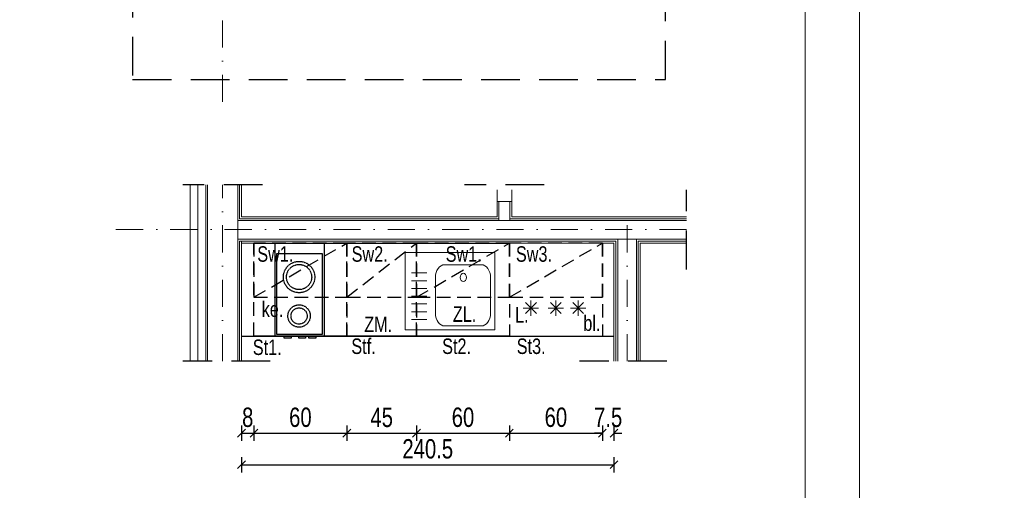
# Model space of a CAD drawing. Header units: inches. Extents: x 67014 to 70164, y -40762 to -35657.
# Tile 3 of 55: x 67522 to 68158, y -40174 to -39870. Entities that reach past the tile are written whole.
import ezdxf

# ---------------------------------------------------------------- set-up
doc = ezdxf.new("R2010")
doc.units = ezdxf.units.IN
doc.header["$MEASUREMENT"] = 0
for name, pattern in [('DASHDOT', [1, 0.5, -0.25, 0, -0.25]), ('DASHED2', [0.375, 0.25, -0.125]), ('HIDDEN', [0.375, 0.25, -0.125])]:
    doc.linetypes.add(name, pattern=pattern)
for name, color, linetype, lineweight in [('A--tabelka rysunku', 7, 'Continuous', 0), ('A0-tabelka', 7, 'Continuous', 0), ('p--elewacja cienka', 251, 'Continuous', 0), ('p--meble kuchnia tech.', 84, 'Continuous', 25), ('p--meble numeracja', 5, 'Continuous', 0), ('p--ocieplenie-w.zew', 7, 'Continuous', 0), ('p--osie konstr', 7, 'DASHDOT', 15), ('p--podciąg', 7, 'Continuous', 0), ('p--płyta GK', 7, 'Continuous', 0), ('p--ściana GK', 7, 'Continuous', 0), ('p--ściana szkielet', 7, 'Continuous', 0)]:
    doc.layers.add(name, color=color, linetype=linetype, lineweight=lineweight)
doc.styles.add('1-50', font='arial.ttf', dxfattribs={"width": 0.75, "height": 12.5})
doc.linetypes.add('BATTING', pattern='A,0.0001,-0.1,[134,ltypeshp.shx,S=0.1,R=0,X=-0.1,Y=0],-0.2,[134,ltypeshp.shx,S=0.1,R=180,X=0.1,Y=0],-0.1', length=0.4001)
doc.dimstyles.new('1-50', dxfattribs={"dimtxt": 12.5, "dimasz": 5, "dimexe": 5, "dimexo": 5, "dimgap": 0.09, "dimtad": 0, "dimdsep": 46, "dimtxsty": '1-50', "dimblk": 'OBLIQUE', "dimcen": 0.09, "dimadec": 0, "dimazin": 0, "dimtfac": 1, "dimtdec": 4, "dimtix": 1, "dimtofl": 0, "dimtmove": 2, "dimatfit": 3, "dimldrblk": 'OBLIQUE', "dimfxl": 5, "dimfxlon": 1, "dimtvp": 0.8, "dimtolj": 1, "dimtzin": 0, "dimarcsym": 0})

# ---------------------------------------------------------------- blocks, each defined once
blk = doc.blocks.new('kuchenka_16')
for points in [[(0, 0), (31.55, 0), (31.55, -60), (0, -60)], [(1, -6.74), (30.35, -6.74), (30.35, -59), (1, -59)], [(5.7, -60), (10.19, -60), (10.19, -61.31), (5.7, -61.31)], [(15.11, -60), (19.61, -60), (19.61, -61.31), (15.11, -61.31)], [(21.75, -60), (26.24, -60), (26.24, -61.31), (21.75, -61.31)]]:
    blk.add_lwpolyline(points, close=True)
at = {"linetype": 'DASHED2'}
for centre, radius in [((15.38, -21.95), 10.13), ((15.38, -21.95), 8.13), ((15.38, -47.09), 7.23), ((15.38, -47.09), 5.23)]:
    blk.add_circle(centre, radius, dxfattribs=at)
blk = doc.blocks.new('_OBLIQUE')
at = {"color": 0, "linetype": 'ByBlock', "lineweight": -2}
for p, q in [((-0.5, -0.5), (0.5, 0.5)), ((0, 0), (0, 0))]:
    blk.add_line(p, q, dxfattribs=at)
blk = doc.blocks.new('*D87')
at = {"color": 0, "lineweight": -2}
for p, q in [((67673.33, -40131.87), (67673.33, -40141.87)), ((67733.33, -40131.87), (67733.33, -40141.87)), ((67673.33, -40136.87), (67733.33, -40136.87))]:
    blk.add_line(p, q, dxfattribs=at)
at = {"layer": 'Defpoints', "color": 0}
for p in [(67673.33, -40100.79), (67733.33, -40100.79), (67733.33, -40136.87)]:
    blk.add_point(p, dxfattribs=at)
at = {"color": 0, "lineweight": -2, "xscale": 5, "yscale": 5, "zscale": 5, "rotation": 180}
blk.add_blockref('_OBLIQUE', (67673.33, -40136.87), dxfattribs=at)
at = {"color": 0, "lineweight": -2, "xscale": 5, "yscale": 5, "zscale": 5}
blk.add_blockref('_OBLIQUE', (67733.33, -40136.87), dxfattribs=at)
at = {"color": 0, "insert": (67703.33, -40126.66), "char_height": 12.5, "attachment_point": 5, "style": '1-50'}
blk.add_mtext('\\A1;60', dxfattribs=at)
blk = doc.blocks.new('*D88')
at = {"color": 0, "lineweight": -2}
for p, q in [((67778.33, -40131.87), (67778.33, -40141.87)), ((67838.33, -40131.87), (67838.33, -40141.87)), ((67778.33, -40136.87), (67838.33, -40136.87))]:
    blk.add_line(p, q, dxfattribs=at)
at = {"layer": 'Defpoints', "color": 0}
for p in [(67778.33, -40100.79), (67838.33, -40100.79), (67838.33, -40136.87)]:
    blk.add_point(p, dxfattribs=at)
at = {"color": 0, "lineweight": -2, "xscale": 5, "yscale": 5, "zscale": 5, "rotation": 180}
blk.add_blockref('_OBLIQUE', (67778.33, -40136.87), dxfattribs=at)
at = {"color": 0, "lineweight": -2, "xscale": 5, "yscale": 5, "zscale": 5}
blk.add_blockref('_OBLIQUE', (67838.33, -40136.87), dxfattribs=at)
at = {"color": 0, "insert": (67808.33, -40126.66), "char_height": 12.5, "attachment_point": 5, "style": '1-50'}
blk.add_mtext('\\A1;60', dxfattribs=at)
blk = doc.blocks.new('*D89')
at = {"color": 0, "lineweight": -2}
for p, q in [((67733.33, -40131.87), (67733.33, -40141.87)), ((67778.33, -40131.87), (67778.33, -40141.87)), ((67733.33, -40136.87), (67778.33, -40136.87))]:
    blk.add_line(p, q, dxfattribs=at)
at = {"layer": 'Defpoints', "color": 0}
for p in [(67733.33, -40100.79), (67778.33, -40100.79), (67778.33, -40136.87)]:
    blk.add_point(p, dxfattribs=at)
at = {"color": 0, "lineweight": -2, "xscale": 5, "yscale": 5, "zscale": 5, "rotation": 180}
blk.add_blockref('_OBLIQUE', (67733.33, -40136.87), dxfattribs=at)
at = {"color": 0, "lineweight": -2, "xscale": 5, "yscale": 5, "zscale": 5}
blk.add_blockref('_OBLIQUE', (67778.33, -40136.87), dxfattribs=at)
at = {"color": 0, "insert": (67755.83, -40126.7), "char_height": 12.5, "attachment_point": 5, "style": '1-50'}
blk.add_mtext('\\A1;45', dxfattribs=at)
blk = doc.blocks.new('*D90')
at = {"color": 0, "lineweight": -2}
for p, q in [((67838.33, -40131.87), (67838.33, -40141.87)), ((67898.33, -40131.87), (67898.33, -40141.87)), ((67838.33, -40136.87), (67898.33, -40136.87))]:
    blk.add_line(p, q, dxfattribs=at)
at = {"layer": 'Defpoints', "color": 0}
for p in [(67838.33, -40100.79), (67898.33, -40100.79), (67898.33, -40136.87)]:
    blk.add_point(p, dxfattribs=at)
at = {"color": 0, "lineweight": -2, "xscale": 5, "yscale": 5, "zscale": 5, "rotation": 180}
blk.add_blockref('_OBLIQUE', (67838.33, -40136.87), dxfattribs=at)
at = {"color": 0, "lineweight": -2, "xscale": 5, "yscale": 5, "zscale": 5}
blk.add_blockref('_OBLIQUE', (67898.33, -40136.87), dxfattribs=at)
at = {"color": 0, "insert": (67868.33, -40126.66), "char_height": 12.5, "attachment_point": 5, "style": '1-50'}
blk.add_mtext('\\A1;60', dxfattribs=at)
blk = doc.blocks.new('*D91')
at = {"color": 0, "lineweight": -2}
for p, q in [((67898.33, -40131.87), (67898.33, -40141.87)), ((67905.83, -40131.87), (67905.83, -40141.87)), ((67898.33, -40136.87), (67893.33, -40136.87)), ((67905.83, -40136.87), (67910.83, -40136.87))]:
    blk.add_line(p, q, dxfattribs=at)
at = {"layer": 'Defpoints', "color": 0}
for p in [(67898.33, -40100.79), (67905.83, -40100.79), (67905.83, -40136.87)]:
    blk.add_point(p, dxfattribs=at)
at = {"color": 0, "lineweight": -2, "xscale": 5, "yscale": 5, "zscale": 5}
blk.add_blockref('_OBLIQUE', (67898.33, -40136.87), dxfattribs=at)
at = {"color": 0, "lineweight": -2, "xscale": 5, "yscale": 5, "zscale": 5, "rotation": 180}
blk.add_blockref('_OBLIQUE', (67905.83, -40136.87), dxfattribs=at)
at = {"color": 0, "insert": (67902.08, -40126.7), "char_height": 12.5, "attachment_point": 5, "style": '1-50'}
blk.add_mtext('\\A1;7.5', dxfattribs=at)
blk = doc.blocks.new('*D92')
at = {"color": 0, "lineweight": -2}
for p, q in [((67665.33, -40131.87), (67665.33, -40141.87)), ((67673.33, -40131.87), (67673.33, -40141.87)), ((67665.33, -40136.87), (67673.33, -40136.87))]:
    blk.add_line(p, q, dxfattribs=at)
at = {"layer": 'Defpoints', "color": 0}
for p in [(67665.33, -40100.79), (67673.33, -40100.79), (67673.33, -40136.87)]:
    blk.add_point(p, dxfattribs=at)
at = {"color": 0, "lineweight": -2, "xscale": 5, "yscale": 5, "zscale": 5, "rotation": 180}
blk.add_blockref('_OBLIQUE', (67665.33, -40136.87), dxfattribs=at)
at = {"color": 0, "lineweight": -2, "xscale": 5, "yscale": 5, "zscale": 5}
blk.add_blockref('_OBLIQUE', (67673.33, -40136.87), dxfattribs=at)
at = {"color": 0, "insert": (67669.33, -40126.66), "char_height": 12.5, "attachment_point": 5, "style": '1-50'}
blk.add_mtext('\\A1;8', dxfattribs=at)
blk = doc.blocks.new('*D93')
at = {"color": 0, "lineweight": -2}
for p, q in [((67665.33, -40152.23), (67665.33, -40162.23)), ((67905.83, -40152.23), (67905.83, -40162.23)), ((67665.33, -40157.23), (67905.83, -40157.23))]:
    blk.add_line(p, q, dxfattribs=at)
at = {"layer": 'Defpoints', "color": 0}
for p in [(67665.33, -40117.06), (67905.83, -40117.06), (67905.83, -40157.23)]:
    blk.add_point(p, dxfattribs=at)
at = {"color": 0, "lineweight": -2, "xscale": 5, "yscale": 5, "zscale": 5, "rotation": 180}
blk.add_blockref('_OBLIQUE', (67665.33, -40157.23), dxfattribs=at)
at = {"color": 0, "lineweight": -2, "xscale": 5, "yscale": 5, "zscale": 5}
blk.add_blockref('_OBLIQUE', (67905.83, -40157.23), dxfattribs=at)
at = {"color": 0, "insert": (67785.58, -40147.02), "char_height": 12.5, "attachment_point": 5, "style": '1-50'}
blk.add_mtext('\\A1;240.5', dxfattribs=at)
blk = doc.blocks.new('zlew-58x50')
at = {"color": 0, "linetype": 'Continuous'}
for p, q in [((8.87, -8), (32.47, -8)), ((2.87, -39.36), (2.87, -16.16)), ((38.47, -39.36), (38.47, -16.16)), ((8.87, -47.52), (32.47, -47.52))]:
    blk.add_line(p, q, dxfattribs=at)
at = {"ltscale": 8}
for p, q in [((44.02, -13.33), (54.02, -13.33)), ((44.02, -18.33), (54.02, -18.33)), ((44.02, -23.33), (54.02, -23.33)), ((44.02, -28.33), (54.02, -28.33)), ((44.02, -33.33), (54.02, -33.33)), ((44.02, -38.33), (54.02, -38.33)), ((44.02, -43.33), (54.02, -43.33))]:
    blk.add_line(p, q, dxfattribs=at)
blk.add_lwpolyline([(0, -50), (58, -50), (58, 0), (0, 0)], close=True, dxfattribs=at)
at = {"color": 0, "linetype": 'Continuous', "extrusion": (0, 0, -1)}
for centre, start_param, end_param in [((8.87, -16.16), 1.570796, 3.141593), ((8.87, -39.36), 0, 1.570796)]:
    blk.add_ellipse(centre, major_axis=(0, -8.16), ratio=0.735294, start_param=start_param, end_param=end_param, dxfattribs=at)
at = {"color": 0, "linetype": 'Continuous'}
for centre, start_param, end_param in [((32.47, -16.16), 1.570796, 3.141593), ((32.47, -39.36), 0, 1.570796)]:
    blk.add_ellipse(centre, major_axis=(0, -8.16), ratio=0.735294, start_param=start_param, end_param=end_param, dxfattribs=at)
at = {"color": 0, "linetype": 'Continuous', "extrusion": (0, 0, -1)}
blk.add_ellipse((20.49, -16.16), major_axis=(0, -2.72), ratio=0.735294, dxfattribs=at)

msp = doc.modelspace()

# ---------------------------------------------------------------- linework, layer by layer
at = {"color": 0, "linetype": 'DASHDOT', "lineweight": 0, "ltscale": 35}
msp.add_line((67653.134, -39923.087), (67653.134, -39430.972), dxfattribs=at)
at = {"linetype": 'HIDDEN', "ltscale": 100}
msp.add_lwpolyline([(67939.179, -39430.972), (67595.003, -39430.972), (67595.003, -39908.538), (67939.179, -39908.538)], close=True, dxfattribs=at)
for points in [[(67678.806, -39976.487), (67627.452, -39976.487)], [(67860.731, -39976.487), (67809.377, -39976.487)], [(67952.734, -40031.111), (67952.734, -39979.756)], [(67683.806, -40090.396), (67627.452, -40090.396)], [(67939.961, -40090.396), (67883.607, -40090.396)]]:
    msp.add_lwpolyline(points, dxfattribs=at)
at = {"layer": 'A--tabelka rysunku', "linetype": 'Continuous'}
for points in [[(67014.402, -40761.616), (68064.402, -40761.616), (68064.402, -39276.616), (67014.402, -39276.616)], [(68064.402, -40761.616), (70164.402, -40761.616), (70164.402, -39276.616), (68064.402, -39276.616)], [(68064.402, -40761.616), (70164.402, -40761.616), (70164.402, -39276.616), (68064.402, -39276.616)], [(67114.402, -40726.616), (68029.402, -40726.616), (68029.402, -39311.616), (67114.402, -39311.616)]]:
    msp.add_lwpolyline(points, close=True, dxfattribs=at)
at = {"layer": 'p--elewacja cienka'}
for p, q in [((67857.195, -40056.121), (67847.195, -40056.121)), ((67855.731, -40059.657), (67848.66, -40052.586)), ((67848.66, -40059.657), (67855.731, -40052.586)), ((67852.195, -40061.121), (67852.195, -40051.121)), ((67873.308, -40056.121), (67863.308, -40056.121)), ((67871.843, -40059.657), (67864.772, -40052.586)), ((67864.772, -40059.657), (67871.843, -40052.586)), ((67868.308, -40061.121), (67868.308, -40051.121)), ((67887.713, -40056.121), (67877.713, -40056.121)), ((67886.248, -40059.657), (67879.177, -40052.586)), ((67879.177, -40059.657), (67886.248, -40052.586)), ((67882.713, -40061.121), (67882.713, -40051.121))]:
    msp.add_line(p, q, dxfattribs=at)
at = {"layer": 'p--meble kuchnia tech.', "linetype": 'HIDDEN', "ltscale": 35}
for p, q in [((67673.334, -40074.134), (67673.334, -40014.134)), ((67673.334, -40049.134), (67733.334, -40014.134)), ((67733.334, -40074.134), (67733.334, -40014.134)), ((67733.334, -40014.134), (67733.334, -40074.134)), ((67733.334, -40049.134), (67778.334, -40014.134)), ((67778.334, -40074.134), (67778.334, -40014.134)), ((67778.334, -40014.134), (67778.334, -40074.134)), ((67778.334, -40049.134), (67838.334, -40014.134)), ((67838.334, -40049.134), (67898.334, -40014.134)), ((67838.334, -40014.134), (67838.334, -40074.134)), ((67898.334, -40014.134), (67898.334, -40074.134))]:
    msp.add_line(p, q, dxfattribs=at)
at = {"layer": 'p--meble kuchnia tech.', "ltscale": 35}
for p, q in [((67673.334, -40014.134), (67733.334, -40014.134)), ((67733.334, -40014.134), (67793.334, -40014.134)), ((67793.334, -40014.134), (67838.334, -40014.134)), ((67665.334, -40074.134), (67905.834, -40074.134)), ((67733.334, -40074.134), (67673.334, -40074.134)), ((67793.334, -40074.134), (67733.334, -40074.134)), ((67838.334, -40074.134), (67793.334, -40074.134))]:
    msp.add_line(p, q, dxfattribs=at)
at = {"layer": 'p--meble kuchnia tech.', "linetype": 'HIDDEN', "ltscale": 35}
for points in [[(67733.334, -40014.134), (67673.334, -40014.134), (67673.334, -40049.134), (67733.334, -40049.134)], [(67778.334, -40014.134), (67733.334, -40014.134), (67733.334, -40049.134), (67778.334, -40049.134)], [(67838.334, -40014.134), (67778.334, -40014.134), (67778.334, -40049.134), (67838.334, -40049.134)], [(67838.334, -40049.134), (67898.334, -40049.134), (67898.334, -40014.134), (67838.334, -40014.134)]]:
    msp.add_lwpolyline(points, close=True, dxfattribs=at)
at = {"layer": 'p--ocieplenie-w.zew', "linetype": 'BATTING', "ltscale": 10}
msp.add_line((67637.184, -40090.396), (67637.184, -39976.487), dxfattribs=at)
at = {"layer": 'p--osie konstr', "linetype": 'DASHDOT', "ltscale": 35}
for p, q in [((67653.129, -40090.396), (67653.129, -39976.487)), ((67914.284, -40090.396), (67914.284, -39997.234)), ((67952.734, -40005.434), (67582.184, -40005.434))]:
    msp.add_line(p, q, dxfattribs=at)
at = {"layer": 'p--podciąg', "linetype": 'HIDDEN', "ltscale": 30}
for p, q in [((67830.334, -39987.234), (67830.334, -39976.487)), ((67839.834, -39987.234), (67839.834, -39976.487))]:
    msp.add_line(p, q, dxfattribs=at)
at = {"layer": 'p--płyta GK', "ltscale": 35}
for p, q in [((67664.084, -39998.484), (67664.084, -39976.487)), ((67665.334, -39997.234), (67665.334, -39976.487)), ((67831.584, -39998.484), (67664.084, -39998.484)), ((67830.334, -39997.234), (67665.334, -39997.234)), ((67952.734, -39998.484), (67838.584, -39998.484)), ((67952.734, -39997.234), (67839.834, -39997.234)), ((67907.084, -40012.884), (67664.084, -40012.884)), ((67664.084, -40090.396), (67664.084, -40012.884)), ((67665.334, -40090.396), (67665.334, -40012.884)), ((67905.834, -40014.134), (67665.334, -40014.134)), ((67905.834, -40090.396), (67905.834, -40014.134)), ((67907.084, -40090.396), (67907.084, -40012.884)), ((67952.734, -40012.884), (67921.484, -40012.884)), ((67921.484, -40090.396), (67921.484, -40012.884)), ((67952.734, -40014.134), (67922.734, -40014.134)), ((67922.734, -40090.396), (67922.734, -40014.134))]:
    msp.add_line(p, q, dxfattribs=at)
at = {"layer": 'p--ściana GK', "ltscale": 35}
for p, q in [((67830.334, -39987.234), (67839.834, -39987.234)), ((67830.334, -39987.234), (67830.334, -39997.234)), ((67831.584, -39987.234), (67831.584, -39999.684)), ((67838.584, -39987.234), (67838.584, -39999.684)), ((67839.834, -39987.234), (67839.834, -39997.234))]:
    msp.add_line(p, q, dxfattribs=at)
at = {"layer": 'p--ściana szkielet', "ltscale": 35}
for p, q in [((67632.184, -40090.396), (67632.184, -39976.487)), ((67632.184, -40090.396), (67632.184, -39976.487)), ((67642.184, -40090.396), (67642.184, -39976.487)), ((67643.384, -40090.396), (67643.384, -39976.487)), ((67662.884, -40090.396), (67662.884, -39976.487)), ((67952.734, -39999.684), (67662.884, -39999.684)), ((67952.734, -40011.684), (67662.884, -40011.684)), ((67908.284, -40090.396), (67908.284, -40011.684)), ((67920.284, -40090.396), (67920.284, -40011.684))]:
    msp.add_line(p, q, dxfattribs=at)

# ---------------------------------------------------------------- block references
at = {"layer": 'p--elewacja cienka', "xscale": -1}
msp.add_blockref('zlew-58x50', (67829.003, -40020.134), dxfattribs=at)
at = {"layer": 'p--meble kuchnia tech.', "ltscale": 35}
msp.add_blockref('kuchenka_16', (67687.118, -40014.134), dxfattribs=at)

# ---------------------------------------------------------------- texts
at = {"layer": 'A0-tabelka', "lineweight": 5, "insert": (67180.858, -39442.425), "char_height": 12.5, "width": 422.81147, "attachment_point": 1, "style": '1-50'}
msp.add_mtext('\\pxql;{\\LZESTAWIENIE WYPOSAŻENIA POMIESZCZENIE  SOCJALNE:\\P\\pxql;}\\P\\pxql;{\\LMEBLE:\\P\\pxql;}St1. - szafka stojąca 3 szuflady szer. 60x60x82 cm \\P\\pxql;Stf - szafka stojąca do zabudowy zmywarki 45x60x85 cm\\P\\pxql;St2 - szafka stojąca zlewozmykakowa z szufladą 60x60x82 cm\\P\\pxql;St3 - szafka stojąca pod zabudowę lodówki 60x60x82 cm\\P\\pxql;z - zlewozmywak jednokomorowy z ociekaczem, wpuszczany w blat\\P\\pxql;bl - blat kuchenny gr. 3,8 cm dł. ok. 240 cm\\P\\pxql;Sw1 - szafka wisząca 60x35x72 cm \\P\\pxql;Sw2- szafka wisząca 45 x35x72 cm\\P\\pxql;Sw3- szafka wisząca pod mikrofalówkę 60x 35 x 72 cm\\P\\pxql;ks2 - krzesło szt .2\\P\\pxql;st - stolik 60 x 80 x 75 cm\\P\\pxql;\\P\\pxql;{\\L URZĄDZENIA  ELEKTRYCZNE^I\\P\\pxql;}L- lodówka podblatowa do zabudowy szer. 60x55x82 cm\\P\\pxql;ke - kuchenka elektryczna dwupalnikowa wpuszczana w blat\\P\\pxql;km - kuchenka mikrofalowa \\P\\pxql;ZM - zmywarka szer. 45 cm\\P\\pxql;P - pochłaniacz podszafkowy z wkładem węglowym', dxfattribs=at)
at = {"layer": 'p--meble numeracja', "linetype": 'Continuous', "lineweight": 5, "char_height": 10, "style": '1-50'}
for s, insert, width, attachment_point in [('Sw1.', (67675.513, -40016.22), 22.74678, 1), ('Sw2.', (67736.428, -40016.22), 22.74678, 1), ('Sw1.', (67797.177, -40016.22), 22.74678, 1), ('Sw3.', (67842.522, -40016.22), 22.74678, 1), ('ke.', (67678.351, -40051.84), 22.74678, 1), ('ZL.', (67816.884, -40055.02), 5.96529, 3), ('L.', (67841.954, -40055.465), 5.96529, 1), ('ZM.', (67762.606, -40061.654), 5.96529, 3), ('bl.', (67886.045, -40060.862), 22.74678, 1), ('Stf.', (67736.23, -40075.74), 22.74678, 1), ('St2.', (67794.882, -40075.74), 22.74678, 1), ('St3.', (67843.049, -40075.74), 22.74678, 1), ('St1.', (67672.613, -40076.395), 22.74678, 1)]:
    msp.add_mtext(s, dxfattribs=dict(at, insert=insert, width=width, attachment_point=attachment_point))

# ---------------------------------------------------------------- dimensions: what is measured, and where the dimension line sits
for base, p1, p2, picture, middle in [((67673.334, -40136.873), (67665.334, -40100.794), (67673.334, -40100.794), '*D92', (67669.334, -40126.663)), ((67733.334, -40136.873), (67673.334, -40100.794), (67733.334, -40100.794), '*D87', (67703.334, -40126.663)), ((67898.334, -40136.873), (67838.334, -40100.794), (67898.334, -40100.794), '*D90', (67868.334, -40126.663)), ((67905.834, -40136.873), (67898.334, -40100.794), (67905.834, -40100.794), '*D91', (67902.084, -40126.703)), ((67905.834, -40157.228), (67665.334, -40117.056), (67905.834, -40117.056), '*D93', (67785.584, -40147.018))]:
    dim = msp.add_linear_dim(base=base, p1=p1, p2=p2, dimstyle='1-50')
    dim.commit()
    dim.dimension.update_dxf_attribs({"geometry": picture, "text_midpoint": middle})
for base, p1, p2, picture, middle in [((67778.334, -40136.873), (67733.334, -40100.794), (67778.334, -40100.794), '*D89', (67755.834, -40126.703)), ((67838.334, -40136.873), (67778.334, -40100.794), (67838.334, -40100.794), '*D88', (67808.334, -40126.663))]:
    dim = msp.add_linear_dim(base=base, p1=p1, p2=p2, angle=0, dimstyle='1-50')
    dim.commit()
    dim.dimension.update_dxf_attribs({"geometry": picture, "text_midpoint": middle})

doc.saveas('drawing.dxf')
